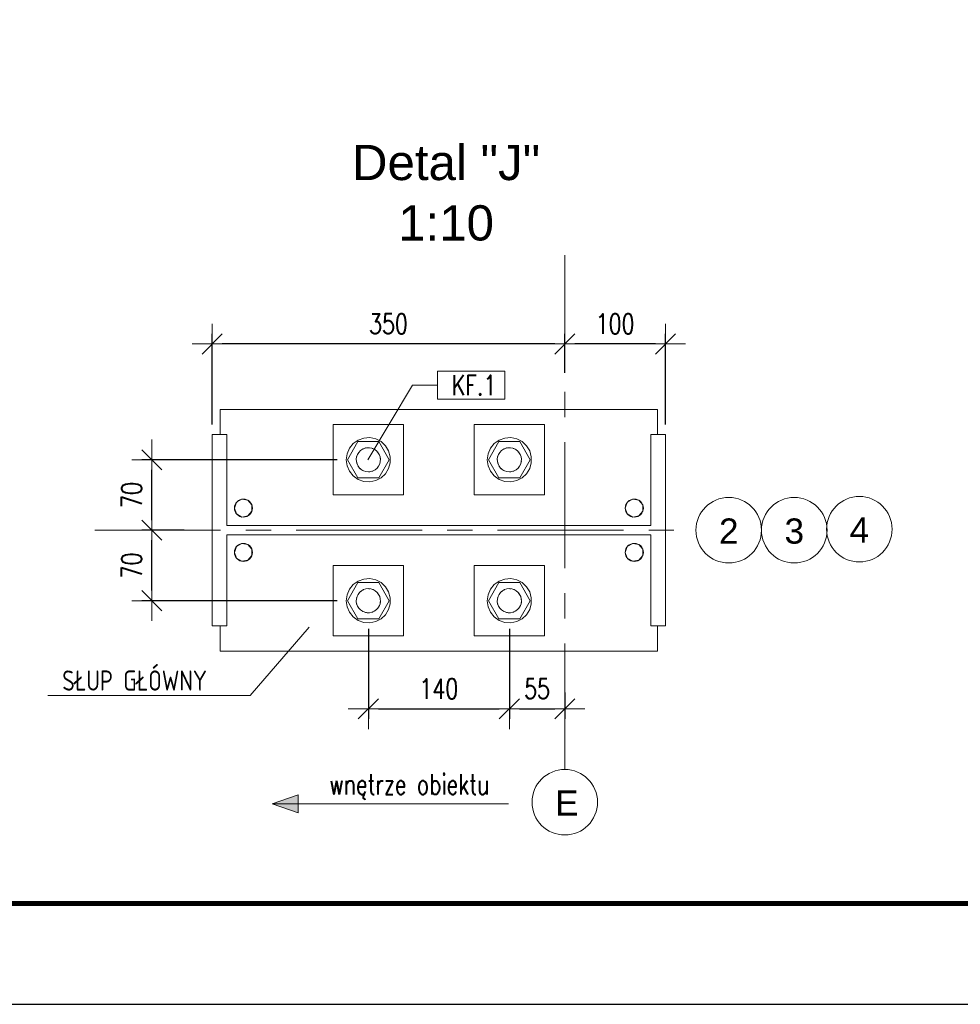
# Model space of a CAD drawing. Header units: millimetres. Extents: x 6807 to 7919, y 15387 to 15883.
# Tile 59 of 120: x 7505 to 7598, y 15387 to 15485. Entities that reach past the tile are written whole.
import ezdxf
from ezdxf.enums import TextEntityAlignment as Align

# ---------------------------------------------------------------- set-up
doc = ezdxf.new("R2010")
doc.units = ezdxf.units.MM
doc.header["$LTSCALE"] = 10
doc.linetypes.add('MITTE', pattern=[2, 1.25, -0.25, 0.25, -0.25])
doc.layers.get('Defpoints').update_dxf_attribs({"color": 1})
doc.layers.add('_FORMATKA', color=8, linetype='Continuous', plot=False)
for name, color, linetype, lineweight in [('_RAMKA', 7, 'Continuous', 35), ('PS_DIM', 4, 'Continuous', 13), ('PS_Object', 30, 'Continuous', 13), ('PS_Pos', 1, 'Continuous', 15), ('PS_SOLID', 7, 'Continuous', 30), ('PS_TEXT', 3, 'Continuous', 18)]:
    doc.layers.add(name, color=color, linetype=linetype, lineweight=lineweight)
doc.styles.add('ARIAL', font='arial.ttf')
doc.styles.add('simplex', font='simplex.shx', dxfattribs={"width": 0.75})
doc.dimstyles.new('1_10_SC', dxfattribs={"dimtxt": 2, "dimasz": 1, "dimexe": 1, "dimexo": 1, "dimgap": 1, "dimtad": 1, "dimdec": 0, "dimlfac": 10, "dimtxsty": 'simplex', "dimblk": 'dimznak', "dimcen": 2, "dimclrd": 256, "dimclre": 256, "dimclrt": 3, "dimadec": 1, "dimazin": 0, "dimtfac": 1, "dimtdec": 0, "dimtix": 1, "dimtmove": 2, "dimatfit": 3, "dimldrblk": 'dim-grot', "dimfxl": 1, "dimarcsym": 0})

# ---------------------------------------------------------------- blocks, each defined once
blk = doc.blocks.new('*U18')
at = {"layer": '_FORMATKA', "lineweight": -3}
blk.add_lwpolyline([(-1100, 0), (0, 0), (0, 420), (-1100, 420)], close=True, dxfattribs=at)
at = {"layer": '_RAMKA', "lineweight": -3, "const_width": 0.5}
blk.add_lwpolyline([(-1070, 10), (-10, 10), (-10, 410), (-1070, 410)], close=True, dxfattribs=at)
blk = doc.blocks.new('dim-grot')
blk.add_hatch(color=256).paths.add_polyline_path([(0, 0), (-2, 0.5), (-2, -0.5)])
blk.add_lwpolyline([(0, 0), (-2, 0.5), (-2, -0.5), (0, 0)])
blk = doc.blocks.new('dimznak')
at = {"color": 0}
for points in [[(0, 2), (0, -2)], [(-2, 0), (2, 0)]]:
    blk.add_lwpolyline(points, dxfattribs=at)
at = {"color": 2}
blk.add_lwpolyline([(1, 1), (-1, -1)], dxfattribs=at)
blk = doc.blocks.new('*D205')
at = {"layer": 'Defpoints', "color": 0, "transparency": 16777216}
for p in [(7558.887, 15452.763), (7558.887, 15448.888, -0.084), (7568.887, 15443.764, -0.084)]:
    blk.add_point(p, dxfattribs=at)
at = {"layer": 'PS_DIM', "lineweight": -2, "transparency": 16777216}
for p, q in [((7558.887, 15449.888), (7558.887, 15453.763)), ((7568.887, 15444.764), (7568.887, 15453.763)), ((7567.887, 15452.763), (7559.887, 15452.763))]:
    blk.add_line(p, q, dxfattribs=at)
at = {"layer": 'PS_DIM', "lineweight": -2, "transparency": 16777216, "rotation": 180}
blk.add_blockref('dimznak', (7558.887, 15452.763), dxfattribs=at)
at = {"layer": 'PS_DIM', "lineweight": -2, "transparency": 16777216}
blk.add_blockref('dimznak', (7568.887, 15452.763), dxfattribs=at)
at = {"layer": 'PS_DIM', "color": 3, "transparency": 16777216, "insert": (7563.887, 15454.763), "char_height": 2, "attachment_point": 5, "style": 'simplex'}
blk.add_mtext('100', dxfattribs=at)
blk = doc.blocks.new('*D206')
at = {"layer": 'Defpoints', "color": 0, "transparency": 16777216}
for p in [(7523.887, 15452.763), (7558.887, 15448.888, -0.084), (7523.887, 15443.764, -0.084)]:
    blk.add_point(p, dxfattribs=at)
at = {"layer": 'PS_DIM', "lineweight": -2, "transparency": 16777216}
for p, q in [((7523.887, 15444.764), (7523.887, 15453.763)), ((7558.887, 15449.888), (7558.887, 15453.763)), ((7557.887, 15452.763), (7524.887, 15452.763))]:
    blk.add_line(p, q, dxfattribs=at)
at = {"layer": 'PS_DIM', "lineweight": -2, "transparency": 16777216, "rotation": 180}
blk.add_blockref('dimznak', (7523.887, 15452.763), dxfattribs=at)
at = {"layer": 'PS_DIM', "lineweight": -2, "transparency": 16777216}
blk.add_blockref('dimznak', (7558.887, 15452.763), dxfattribs=at)
at = {"layer": 'PS_DIM', "color": 3, "transparency": 16777216, "insert": (7541.387, 15454.763), "char_height": 2, "attachment_point": 5, "style": 'simplex'}
blk.add_mtext('350', dxfattribs=at)
blk = doc.blocks.new('Przekrój')
at = {"layer": 'PS_DIM', "style": 'ARIAL', "flags": 4}
for tag, p in [('PRZEKRÓJ', (7.886, 7.75)), ('SKALA', (7.886, 1.75))]:
    blk.add_attdef(tag, text='', height=3.5, dxfattribs=at).set_placement(p, align=Align.MIDDLE_CENTER)
blk = doc.blocks.new('*X329')
at = {"color": 1}
for p in [(7533.505, 15424.645, -0.807), (7507.573, 15417.861, -0.807)]:
    blk.add_line(p, (7527.644, 15417.861, -0.807), dxfattribs=at)
at = {"color": 3, "style": 'simplex', "width": 0.75}
blk.add_text('SŁUP GŁÓWNY ', height=2, dxfattribs=at).set_placement((7509.002, 15418.337, -0.807))
blk = doc.blocks.new('*X330')
at = {"color": 1}
for p, q in [((7552.921, 15450.066), (7546.264, 15450.066)), ((7546.264, 15450.066), (7546.264, 15447.266)), ((7552.921, 15447.266), (7552.921, 15450.066)), ((7539.323, 15441.247), (7543.764, 15448.666)), ((7543.764, 15448.666), (7546.264, 15448.666)), ((7546.264, 15447.266), (7552.921, 15447.266))]:
    blk.add_line(p, q, dxfattribs=at)
at = {"color": 30, "style": 'simplex', "width": 0.75}
blk.add_text('KF.1', height=2, dxfattribs=at).set_placement((7547.664, 15447.666))

msp = doc.modelspace()

# ---------------------------------------------------------------- hatches: boundary and pattern name
at = {"layer": 'PS_DIM'}
h = msp.add_hatch(color=2, dxfattribs=at)
h.dxf.hatch_style = 1
h.paths.add_polyline_path([(7532.414, 15407.109), (7532.414, 15408.001), (7529.853, 15407.109)])
h = msp.add_hatch(color=2, dxfattribs=at)
h.dxf.hatch_style = 1
h.paths.add_polyline_path([(7532.414, 15407.109), (7532.414, 15406.216), (7529.853, 15407.109)])

# ---------------------------------------------------------------- linework, layer by layer
at = {"layer": 'PS_DIM', "color": 2}
for p, q in [((7529.853, 15407.109), (7532.414, 15408.001)), ((7532.414, 15408.001), (7532.414, 15407.109)), ((7529.853, 15407.109), (7532.414, 15406.216)), ((7553.312, 15407.109), (7529.853, 15407.109)), ((7532.414, 15406.216), (7532.414, 15407.109))]:
    msp.add_line(p, q, dxfattribs=at)
at = {"layer": 'PS_Object', "color": 5, "linetype": 'MITTE'}
for p, q in [((7558.887, 15410.506, -0.084), (7558.887, 15461.585, -0.084)), ((7512.225, 15434.264, -0.084), (7571.913, 15434.264, -0.084))]:
    msp.add_line(p, q, dxfattribs=at)
at = {"layer": 'PS_Object', "color": 2}
for centre in [(7575.165, 15434.264, -0.084), (7581.669, 15434.264, -0.084), (7588.132, 15434.367, -0.084), (7558.887, 15407.254, -0.084)]:
    msp.add_circle(centre, 3.252, dxfattribs=at)
at = {"layer": 'PS_SOLID', "color": 3, "linetype": 'Continuous', "lineweight": 13}
for p, q in [((7524.687, 15446.264, -0.084), (7568.087, 15446.264, -0.084)), ((7524.687, 15443.764, -0.084), (7524.687, 15446.264, -0.084)), ((7568.087, 15446.264, -0.084), (7568.087, 15443.764, -0.084)), ((7535.887, 15444.764, -0.084), (7542.887, 15444.764, -0.084)), ((7535.887, 15437.764, -0.084), (7535.887, 15444.764, -0.084)), ((7542.887, 15444.764, -0.084), (7542.887, 15437.764, -0.084)), ((7549.887, 15444.764, -0.084), (7556.887, 15444.764, -0.084)), ((7549.887, 15437.764, -0.084), (7549.887, 15444.764, -0.084)), ((7556.887, 15444.764, -0.084), (7556.887, 15437.764, -0.084)), ((7523.887, 15443.764, -0.084), (7523.887, 15424.764, -0.084)), ((7523.887, 15443.764, -0.084), (7525.347, 15443.764, -0.084)), ((7525.347, 15443.764, -0.084), (7525.347, 15434.734, -0.084)), ((7538.375, 15443.217, -0.084), (7538.94, 15443.418, -0.084)), ((7538.94, 15443.418, -0.084), (7539.538, 15443.458, -0.084)), ((7539.538, 15443.458, -0.084), (7540.124, 15443.337, -0.084)), ((7540.124, 15443.337, -0.084), (7540.656, 15443.061, -0.084)), ((7552.375, 15443.217, -0.084), (7552.94, 15443.418, -0.084)), ((7552.94, 15443.418, -0.084), (7553.538, 15443.458, -0.084)), ((7553.538, 15443.458, -0.084), (7554.124, 15443.337, -0.084)), ((7554.124, 15443.337, -0.084), (7554.656, 15443.061, -0.084)), ((7567.427, 15443.764, -0.084), (7568.887, 15443.764, -0.084)), ((7567.427, 15434.734, -0.084), (7567.427, 15443.764, -0.084)), ((7568.887, 15424.764, -0.084), (7568.887, 15443.764, -0.084)), ((7537.269, 15441.857, -0.084), (7537.508, 15442.407, -0.084)), ((7537.309, 15441.264, -0.084), (7538.348, 15443.064, -0.084)), ((7537.508, 15442.407, -0.084), (7537.886, 15442.871, -0.084)), ((7537.886, 15442.871, -0.084), (7538.375, 15443.217, -0.084)), ((7538.348, 15443.064, -0.084), (7540.427, 15443.064, -0.084)), ((7538.805, 15442.313, -0.084), (7539.028, 15442.409, -0.084)), ((7539.028, 15442.409, -0.084), (7539.266, 15442.457, -0.084)), ((7539.143, 15442.438, -0.084), (7539.101, 15442.424, -0.084)), ((7539.189, 15442.442, -0.084), (7539.143, 15442.438, -0.084)), ((7539.266, 15442.457, -0.084), (7539.509, 15442.457, -0.084)), ((7539.469, 15442.461, -0.084), (7539.42, 15442.457, -0.084)), ((7539.486, 15442.457, -0.084), (7539.469, 15442.461, -0.084)), ((7539.509, 15442.457, -0.084), (7539.747, 15442.409, -0.084)), ((7539.747, 15442.409, -0.084), (7539.97, 15442.313, -0.084)), ((7539.789, 15442.394, -0.084), (7539.771, 15442.398, -0.084)), ((7539.835, 15442.371, -0.084), (7539.789, 15442.394, -0.084)), ((7540.427, 15443.064, -0.084), (7541.466, 15441.264, -0.084)), ((7540.656, 15443.061, -0.084), (7541.094, 15442.652, -0.084)), ((7541.094, 15442.652, -0.084), (7541.405, 15442.14, -0.084)), ((7551.269, 15441.857, -0.084), (7551.508, 15442.407, -0.084)), ((7551.309, 15441.264, -0.084), (7552.348, 15443.064, -0.084)), ((7551.508, 15442.407, -0.084), (7551.886, 15442.871, -0.084)), ((7551.886, 15442.871, -0.084), (7552.375, 15443.217, -0.084)), ((7552.348, 15443.064, -0.084), (7554.427, 15443.064, -0.084)), ((7552.805, 15442.313, -0.084), (7553.028, 15442.409, -0.084)), ((7553.028, 15442.409, -0.084), (7553.266, 15442.457, -0.084)), ((7553.143, 15442.438, -0.084), (7553.101, 15442.424, -0.084)), ((7553.189, 15442.442, -0.084), (7553.143, 15442.438, -0.084)), ((7553.266, 15442.457, -0.084), (7553.509, 15442.457, -0.084)), ((7553.469, 15442.461, -0.084), (7553.42, 15442.457, -0.084)), ((7553.486, 15442.457, -0.084), (7553.469, 15442.461, -0.084)), ((7553.509, 15442.457, -0.084), (7553.747, 15442.409, -0.084)), ((7553.747, 15442.409, -0.084), (7553.97, 15442.313, -0.084)), ((7553.789, 15442.394, -0.084), (7553.771, 15442.398, -0.084)), ((7553.835, 15442.371, -0.084), (7553.789, 15442.394, -0.084)), ((7554.427, 15443.064, -0.084), (7555.466, 15441.264, -0.084)), ((7554.656, 15443.061, -0.084), (7555.094, 15442.652, -0.084)), ((7555.094, 15442.652, -0.084), (7555.405, 15442.14, -0.084)), ((7537.187, 15441.264, -0.084), (7537.269, 15441.857, -0.084)), ((7538.189, 15441.324, -0.084), (7538.226, 15441.564, -0.084)), ((7538.226, 15441.564, -0.084), (7538.31, 15441.792, -0.084)), ((7538.232, 15441.587, -0.084), (7538.231, 15441.577, -0.084)), ((7538.248, 15441.624, -0.084), (7538.232, 15441.587, -0.084)), ((7538.31, 15441.792, -0.084), (7538.439, 15441.998, -0.084)), ((7538.362, 15441.887, -0.084), (7538.346, 15441.849, -0.084)), ((7538.393, 15441.925, -0.084), (7538.362, 15441.887, -0.084)), ((7538.439, 15441.998, -0.084), (7538.606, 15442.174, -0.084)), ((7538.568, 15442.141, -0.084), (7538.535, 15442.1, -0.084)), ((7538.585, 15442.153, -0.084), (7538.568, 15442.141, -0.084)), ((7538.606, 15442.174, -0.084), (7538.805, 15442.313, -0.084)), ((7538.835, 15442.329, -0.084), (7538.824, 15442.321, -0.084)), ((7538.879, 15442.345, -0.084), (7538.835, 15442.329, -0.084)), ((7539.97, 15442.313, -0.084), (7540.169, 15442.174, -0.084)), ((7540.079, 15442.244, -0.084), (7540.037, 15442.266, -0.084)), ((7540.111, 15442.215, -0.084), (7540.079, 15442.244, -0.084)), ((7540.169, 15442.174, -0.084), (7540.336, 15441.998, -0.084)), ((7540.318, 15442.021, -0.084), (7540.286, 15442.051, -0.084)), ((7540.325, 15442.01, -0.084), (7540.318, 15442.021, -0.084)), ((7540.336, 15441.998, -0.084), (7540.465, 15441.792, -0.084)), ((7540.465, 15441.792, -0.084), (7540.549, 15441.564, -0.084)), ((7540.488, 15441.742, -0.084), (7540.476, 15441.761, -0.084)), ((7540.502, 15441.69, -0.084), (7540.488, 15441.742, -0.084)), ((7540.549, 15441.564, -0.084), (7540.586, 15441.324, -0.084)), ((7540.576, 15441.427, -0.084), (7540.563, 15441.475, -0.084)), ((7540.576, 15441.387, -0.084), (7540.576, 15441.427, -0.084)), ((7541.405, 15442.14, -0.084), (7541.567, 15441.563, -0.084)), ((7541.567, 15441.563, -0.084), (7541.567, 15441.264, -0.084)), ((7551.187, 15441.264, -0.084), (7551.269, 15441.857, -0.084)), ((7552.189, 15441.324, -0.084), (7552.226, 15441.564, -0.084)), ((7552.226, 15441.564, -0.084), (7552.31, 15441.792, -0.084)), ((7552.232, 15441.587, -0.084), (7552.231, 15441.577, -0.084)), ((7552.248, 15441.624, -0.084), (7552.232, 15441.587, -0.084)), ((7552.31, 15441.792, -0.084), (7552.439, 15441.998, -0.084)), ((7552.362, 15441.887, -0.084), (7552.346, 15441.849, -0.084)), ((7552.393, 15441.925, -0.084), (7552.362, 15441.887, -0.084)), ((7552.439, 15441.998, -0.084), (7552.606, 15442.174, -0.084)), ((7552.568, 15442.141, -0.084), (7552.535, 15442.1, -0.084)), ((7552.585, 15442.153, -0.084), (7552.568, 15442.141, -0.084)), ((7552.606, 15442.174, -0.084), (7552.805, 15442.313, -0.084)), ((7552.835, 15442.329, -0.084), (7552.824, 15442.321, -0.084)), ((7552.879, 15442.345, -0.084), (7552.835, 15442.329, -0.084)), ((7553.97, 15442.313, -0.084), (7554.169, 15442.174, -0.084)), ((7554.079, 15442.244, -0.084), (7554.037, 15442.266, -0.084)), ((7554.111, 15442.215, -0.084), (7554.079, 15442.244, -0.084)), ((7554.169, 15442.174, -0.084), (7554.336, 15441.998, -0.084)), ((7554.318, 15442.021, -0.084), (7554.286, 15442.051, -0.084)), ((7554.325, 15442.01, -0.084), (7554.318, 15442.021, -0.084)), ((7554.336, 15441.998, -0.084), (7554.465, 15441.792, -0.084)), ((7554.465, 15441.792, -0.084), (7554.549, 15441.564, -0.084)), ((7554.488, 15441.742, -0.084), (7554.476, 15441.761, -0.084)), ((7554.502, 15441.69, -0.084), (7554.488, 15441.742, -0.084)), ((7554.549, 15441.564, -0.084), (7554.586, 15441.324, -0.084)), ((7554.576, 15441.427, -0.084), (7554.563, 15441.475, -0.084)), ((7554.576, 15441.387, -0.084), (7554.576, 15441.427, -0.084)), ((7555.405, 15442.14, -0.084), (7555.567, 15441.563, -0.084)), ((7555.567, 15441.563, -0.084), (7555.567, 15441.264, -0.084)), ((7537.269, 15440.67, -0.084), (7537.187, 15441.264, -0.084)), ((7537.508, 15440.12, -0.084), (7537.269, 15440.67, -0.084)), ((7538.348, 15439.464, -0.084), (7537.309, 15441.264, -0.084)), ((7538.191, 15441.288, -0.084), (7538.187, 15441.264, -0.084)), ((7538.187, 15441.264, -0.084), (7538.195, 15441.21, -0.084)), ((7538.201, 15441.082, -0.084), (7538.189, 15441.324, -0.084)), ((7538.262, 15440.847, -0.084), (7538.201, 15441.082, -0.084)), ((7538.225, 15440.99, -0.084), (7538.232, 15440.94, -0.084)), ((7538.232, 15440.94, -0.084), (7538.247, 15440.905, -0.084)), ((7538.369, 15440.629, -0.084), (7538.262, 15440.847, -0.084)), ((7538.351, 15440.665, -0.084), (7538.362, 15440.64, -0.084)), ((7538.362, 15440.64, -0.084), (7538.366, 15440.636, -0.084)), ((7538.518, 15440.437, -0.084), (7538.369, 15440.629, -0.084)), ((7538.702, 15440.279, -0.084), (7538.518, 15440.437, -0.084)), ((7538.55, 15440.409, -0.084), (7538.568, 15440.387, -0.084)), ((7540.257, 15440.437, -0.084), (7540.073, 15440.279, -0.084)), ((7540.406, 15440.629, -0.084), (7540.257, 15440.437, -0.084)), ((7540.292, 15440.482, -0.084), (7540.318, 15440.506, -0.084)), ((7540.318, 15440.506, -0.084), (7540.345, 15440.55, -0.084)), ((7540.513, 15440.847, -0.084), (7540.406, 15440.629, -0.084)), ((7541.466, 15441.264, -0.084), (7540.427, 15439.464, -0.084)), ((7540.46, 15440.739, -0.084), (7540.488, 15440.785, -0.084)), ((7540.488, 15440.785, -0.084), (7540.495, 15440.811, -0.084)), ((7540.574, 15441.082, -0.084), (7540.513, 15440.847, -0.084)), ((7540.586, 15441.324, -0.084), (7540.574, 15441.082, -0.084)), ((7540.574, 15441.093, -0.084), (7540.576, 15441.1, -0.084)), ((7540.576, 15441.1, -0.084), (7540.576, 15441.134, -0.084)), ((7541.567, 15440.964, -0.084), (7541.405, 15440.387, -0.084)), ((7541.567, 15441.264, -0.084), (7541.567, 15440.964, -0.084)), ((7551.269, 15440.67, -0.084), (7551.187, 15441.264, -0.084)), ((7551.508, 15440.12, -0.084), (7551.269, 15440.67, -0.084)), ((7552.348, 15439.464, -0.084), (7551.309, 15441.264, -0.084)), ((7552.191, 15441.288, -0.084), (7552.187, 15441.264, -0.084)), ((7552.187, 15441.264, -0.084), (7552.195, 15441.21, -0.084)), ((7552.201, 15441.082, -0.084), (7552.189, 15441.324, -0.084)), ((7552.262, 15440.847, -0.084), (7552.201, 15441.082, -0.084)), ((7552.225, 15440.99, -0.084), (7552.232, 15440.94, -0.084)), ((7552.232, 15440.94, -0.084), (7552.247, 15440.905, -0.084)), ((7552.369, 15440.629, -0.084), (7552.262, 15440.847, -0.084)), ((7552.351, 15440.665, -0.084), (7552.362, 15440.64, -0.084)), ((7552.362, 15440.64, -0.084), (7552.366, 15440.636, -0.084)), ((7552.518, 15440.437, -0.084), (7552.369, 15440.629, -0.084)), ((7552.702, 15440.279, -0.084), (7552.518, 15440.437, -0.084)), ((7552.55, 15440.409, -0.084), (7552.568, 15440.387, -0.084)), ((7554.257, 15440.437, -0.084), (7554.073, 15440.279, -0.084)), ((7554.406, 15440.629, -0.084), (7554.257, 15440.437, -0.084)), ((7554.292, 15440.482, -0.084), (7554.318, 15440.506, -0.084)), ((7554.318, 15440.506, -0.084), (7554.345, 15440.551, -0.084)), ((7554.513, 15440.847, -0.084), (7554.406, 15440.629, -0.084)), ((7555.466, 15441.264, -0.084), (7554.427, 15439.464, -0.084)), ((7554.46, 15440.739, -0.084), (7554.488, 15440.785, -0.084)), ((7554.488, 15440.785, -0.084), (7554.495, 15440.811, -0.084)), ((7554.574, 15441.082, -0.084), (7554.513, 15440.847, -0.084)), ((7554.586, 15441.324, -0.084), (7554.574, 15441.082, -0.084)), ((7554.574, 15441.093, -0.084), (7554.576, 15441.1, -0.084)), ((7554.576, 15441.1, -0.084), (7554.576, 15441.134, -0.084)), ((7555.567, 15440.964, -0.084), (7555.405, 15440.387, -0.084)), ((7555.567, 15441.264, -0.084), (7555.567, 15440.964, -0.084)), ((7537.886, 15439.656, -0.084), (7537.508, 15440.12, -0.084)), ((7538.375, 15439.31, -0.084), (7537.886, 15439.656, -0.084)), ((7539.469, 15439.464, -0.084), (7538.348, 15439.464, -0.084)), ((7538.568, 15440.387, -0.084), (7538.612, 15440.355, -0.084)), ((7538.914, 15440.161, -0.084), (7538.702, 15440.279, -0.084)), ((7538.792, 15440.228, -0.084), (7538.835, 15440.198, -0.084)), ((7538.835, 15440.198, -0.084), (7538.868, 15440.187, -0.084)), ((7539.146, 15440.088, -0.084), (7538.914, 15440.161, -0.084)), ((7539.137, 15440.091, -0.084), (7539.143, 15440.089, -0.084)), ((7539.143, 15440.089, -0.084), (7539.144, 15440.089, -0.084)), ((7539.387, 15440.064, -0.084), (7539.146, 15440.088, -0.084)), ((7539.629, 15440.088, -0.084), (7539.387, 15440.064, -0.084)), ((7539.437, 15440.069, -0.084), (7539.469, 15440.066, -0.084)), ((7539.469, 15440.066, -0.084), (7539.521, 15440.077, -0.084)), ((7540.427, 15439.464, -0.084), (7539.469, 15439.464, -0.084)), ((7539.861, 15440.161, -0.084), (7539.629, 15440.088, -0.084)), ((7539.737, 15440.122, -0.084), (7539.789, 15440.133, -0.084)), ((7539.789, 15440.133, -0.084), (7539.817, 15440.147, -0.084)), ((7540.073, 15440.279, -0.084), (7539.861, 15440.161, -0.084)), ((7540.076, 15440.282, -0.084), (7540.079, 15440.283, -0.084)), ((7540.079, 15440.283, -0.084), (7540.093, 15440.296, -0.084)), ((7540.656, 15439.466, -0.084), (7540.124, 15439.191, -0.084)), ((7541.094, 15439.875, -0.084), (7540.656, 15439.466, -0.084)), ((7541.405, 15440.387, -0.084), (7541.094, 15439.875, -0.084)), ((7551.886, 15439.656, -0.084), (7551.508, 15440.12, -0.084)), ((7552.375, 15439.31, -0.084), (7551.886, 15439.656, -0.084)), ((7553.469, 15439.464, -0.084), (7552.348, 15439.464, -0.084)), ((7552.568, 15440.387, -0.084), (7552.612, 15440.355, -0.084)), ((7552.914, 15440.161, -0.084), (7552.702, 15440.279, -0.084)), ((7552.792, 15440.228, -0.084), (7552.835, 15440.198, -0.084)), ((7552.835, 15440.198, -0.084), (7552.868, 15440.187, -0.084)), ((7553.146, 15440.088, -0.084), (7552.914, 15440.161, -0.084)), ((7553.137, 15440.091, -0.084), (7553.143, 15440.089, -0.084)), ((7553.143, 15440.089, -0.084), (7553.144, 15440.089, -0.084)), ((7553.387, 15440.064, -0.084), (7553.146, 15440.088, -0.084)), ((7553.629, 15440.088, -0.084), (7553.387, 15440.064, -0.084)), ((7553.437, 15440.069, -0.084), (7553.469, 15440.066, -0.084)), ((7553.469, 15440.066, -0.084), (7553.521, 15440.077, -0.084)), ((7554.427, 15439.464, -0.084), (7553.469, 15439.464, -0.084)), ((7553.861, 15440.161, -0.084), (7553.629, 15440.088, -0.084)), ((7553.737, 15440.122, -0.084), (7553.789, 15440.133, -0.084)), ((7553.789, 15440.133, -0.084), (7553.817, 15440.147, -0.084)), ((7554.073, 15440.279, -0.084), (7553.861, 15440.161, -0.084)), ((7554.076, 15440.282, -0.084), (7554.079, 15440.283, -0.084)), ((7554.079, 15440.283, -0.084), (7554.093, 15440.296, -0.084)), ((7554.656, 15439.466, -0.084), (7554.124, 15439.191, -0.084)), ((7555.094, 15439.875, -0.084), (7554.656, 15439.466, -0.084)), ((7555.405, 15440.387, -0.084), (7555.094, 15439.875, -0.084)), ((7538.94, 15439.11, -0.084), (7538.375, 15439.31, -0.084)), ((7539.538, 15439.069, -0.084), (7538.94, 15439.11, -0.084)), ((7540.124, 15439.191, -0.084), (7539.538, 15439.069, -0.084)), ((7552.94, 15439.11, -0.084), (7552.375, 15439.31, -0.084)), ((7553.538, 15439.069, -0.084), (7552.94, 15439.11, -0.084)), ((7554.124, 15439.191, -0.084), (7553.538, 15439.069, -0.084)), ((7539.613, 15437.764, -0.084), (7535.887, 15437.764, -0.084)), ((7542.887, 15437.764, -0.084), (7539.613, 15437.764, -0.084)), ((7553.613, 15437.764, -0.084), (7549.887, 15437.764, -0.084)), ((7556.887, 15437.764, -0.084), (7553.613, 15437.764, -0.084)), ((7526.298, 15437.042, -0.084), (7526.087, 15436.464, -0.084)), ((7526.831, 15437.35, -0.084), (7526.298, 15437.042, -0.084)), ((7527.437, 15437.243, -0.084), (7526.831, 15437.35, -0.084)), ((7527.833, 15436.771, -0.084), (7527.437, 15437.243, -0.084)), ((7527.833, 15436.156, -0.084), (7527.833, 15436.771, -0.084)), ((7565.098, 15437.042, -0.084), (7564.887, 15436.464, -0.084)), ((7565.631, 15437.35, -0.084), (7565.098, 15437.042, -0.084)), ((7566.237, 15437.243, -0.084), (7565.631, 15437.35, -0.084)), ((7566.633, 15436.771, -0.084), (7566.237, 15437.243, -0.084)), ((7566.633, 15436.156, -0.084), (7566.633, 15436.771, -0.084)), ((7526.087, 15436.464, -0.084), (7526.298, 15435.885, -0.084)), ((7526.298, 15435.885, -0.084), (7526.831, 15435.577, -0.084)), ((7526.831, 15435.577, -0.084), (7527.437, 15435.684, -0.084)), ((7527.437, 15435.684, -0.084), (7527.833, 15436.156, -0.084)), ((7564.887, 15436.464, -0.084), (7565.098, 15435.885, -0.084)), ((7565.098, 15435.885, -0.084), (7565.631, 15435.577, -0.084)), ((7565.631, 15435.577, -0.084), (7566.237, 15435.684, -0.084)), ((7566.237, 15435.684, -0.084), (7566.633, 15436.156, -0.084)), ((7525.347, 15434.734, -0.084), (7567.427, 15434.734, -0.084)), ((7525.347, 15424.764, -0.084), (7525.347, 15433.794, -0.084)), ((7525.347, 15433.794, -0.084), (7567.427, 15433.794, -0.084)), ((7567.427, 15433.794, -0.084), (7567.427, 15424.764, -0.084)), ((7526.087, 15432.064, -0.084), (7526.298, 15432.642, -0.084)), ((7526.298, 15432.642, -0.084), (7526.831, 15432.95, -0.084)), ((7526.831, 15432.95, -0.084), (7527.437, 15432.843, -0.084)), ((7527.437, 15432.843, -0.084), (7527.833, 15432.371, -0.084)), ((7564.887, 15432.064, -0.084), (7565.098, 15432.642, -0.084)), ((7565.098, 15432.642, -0.084), (7565.631, 15432.95, -0.084)), ((7565.631, 15432.95, -0.084), (7566.237, 15432.843, -0.084)), ((7566.237, 15432.843, -0.084), (7566.633, 15432.371, -0.084)), ((7526.298, 15431.485, -0.084), (7526.087, 15432.064, -0.084)), ((7527.833, 15431.756, -0.084), (7527.437, 15431.284, -0.084)), ((7527.833, 15432.371, -0.084), (7527.833, 15431.756, -0.084)), ((7565.098, 15431.485, -0.084), (7564.887, 15432.064, -0.084)), ((7566.633, 15431.756, -0.084), (7566.237, 15431.284, -0.084)), ((7566.633, 15432.371, -0.084), (7566.633, 15431.756, -0.084)), ((7526.831, 15431.177, -0.084), (7526.298, 15431.485, -0.084)), ((7527.437, 15431.284, -0.084), (7526.831, 15431.177, -0.084)), ((7535.887, 15430.764, -0.084), (7535.887, 15423.764, -0.084)), ((7539.613, 15430.764, -0.084), (7535.887, 15430.764, -0.084)), ((7542.887, 15430.764, -0.084), (7539.613, 15430.764, -0.084)), ((7542.887, 15423.764, -0.084), (7542.887, 15430.764, -0.084)), ((7553.613, 15430.764, -0.084), (7549.887, 15430.764, -0.084)), ((7549.887, 15430.764, -0.084), (7549.887, 15423.764, -0.084)), ((7556.887, 15430.764, -0.084), (7553.613, 15430.764, -0.084)), ((7556.887, 15423.764, -0.084), (7556.887, 15430.764, -0.084)), ((7565.631, 15431.177, -0.084), (7565.098, 15431.485, -0.084)), ((7566.237, 15431.284, -0.084), (7565.631, 15431.177, -0.084)), ((7538.348, 15429.064, -0.084), (7537.309, 15427.264, -0.084)), ((7537.886, 15428.871, -0.084), (7537.508, 15428.407, -0.084)), ((7538.375, 15429.217, -0.084), (7537.886, 15428.871, -0.084)), ((7539.469, 15429.064, -0.084), (7538.348, 15429.064, -0.084)), ((7538.94, 15429.418, -0.084), (7538.375, 15429.217, -0.084)), ((7539.538, 15429.458, -0.084), (7538.94, 15429.418, -0.084)), ((7540.427, 15429.064, -0.084), (7539.469, 15429.064, -0.084)), ((7540.124, 15429.337, -0.084), (7539.538, 15429.458, -0.084)), ((7540.656, 15429.061, -0.084), (7540.124, 15429.337, -0.084)), ((7541.466, 15427.264, -0.084), (7540.427, 15429.064, -0.084)), ((7541.094, 15428.652, -0.084), (7540.656, 15429.061, -0.084)), ((7552.348, 15429.064, -0.084), (7551.309, 15427.264, -0.084)), ((7551.886, 15428.871, -0.084), (7551.508, 15428.407, -0.084)), ((7552.375, 15429.217, -0.084), (7551.886, 15428.871, -0.084)), ((7553.469, 15429.064, -0.084), (7552.348, 15429.064, -0.084)), ((7552.94, 15429.418, -0.084), (7552.375, 15429.217, -0.084)), ((7553.538, 15429.458, -0.084), (7552.94, 15429.418, -0.084)), ((7554.427, 15429.064, -0.084), (7553.469, 15429.064, -0.084)), ((7554.124, 15429.337, -0.084), (7553.538, 15429.458, -0.084)), ((7554.656, 15429.061, -0.084), (7554.124, 15429.337, -0.084)), ((7555.466, 15427.264, -0.084), (7554.427, 15429.064, -0.084)), ((7555.094, 15428.652, -0.084), (7554.656, 15429.061, -0.084)), ((7537.269, 15427.857, -0.084), (7537.187, 15427.264, -0.084)), ((7537.508, 15428.407, -0.084), (7537.269, 15427.857, -0.084)), ((7538.369, 15427.898, -0.084), (7538.262, 15427.68, -0.084)), ((7538.351, 15427.862, -0.084), (7538.362, 15427.887, -0.084)), ((7538.362, 15427.887, -0.084), (7538.366, 15427.891, -0.084)), ((7538.518, 15428.09, -0.084), (7538.369, 15427.898, -0.084)), ((7538.702, 15428.248, -0.084), (7538.518, 15428.09, -0.084)), ((7538.55, 15428.118, -0.084), (7538.568, 15428.141, -0.084)), ((7538.568, 15428.141, -0.084), (7538.612, 15428.172, -0.084)), ((7538.914, 15428.366, -0.084), (7538.702, 15428.248, -0.084)), ((7538.792, 15428.299, -0.084), (7538.835, 15428.329, -0.084)), ((7538.835, 15428.329, -0.084), (7538.868, 15428.341, -0.084)), ((7539.146, 15428.439, -0.084), (7538.914, 15428.366, -0.084)), ((7539.137, 15428.436, -0.084), (7539.143, 15428.438, -0.084)), ((7539.143, 15428.438, -0.084), (7539.144, 15428.439, -0.084)), ((7539.387, 15428.464, -0.084), (7539.146, 15428.439, -0.084)), ((7539.629, 15428.439, -0.084), (7539.387, 15428.464, -0.084)), ((7539.437, 15428.459, -0.084), (7539.469, 15428.461, -0.084)), ((7539.469, 15428.461, -0.084), (7539.521, 15428.45, -0.084)), ((7539.861, 15428.366, -0.084), (7539.629, 15428.439, -0.084)), ((7539.737, 15428.405, -0.084), (7539.789, 15428.394, -0.084)), ((7539.789, 15428.394, -0.084), (7539.817, 15428.38, -0.084)), ((7540.073, 15428.248, -0.084), (7539.861, 15428.366, -0.084)), ((7540.257, 15428.09, -0.084), (7540.073, 15428.248, -0.084)), ((7540.076, 15428.245, -0.084), (7540.079, 15428.244, -0.084)), ((7540.079, 15428.244, -0.084), (7540.093, 15428.231, -0.084)), ((7540.406, 15427.898, -0.084), (7540.257, 15428.09, -0.084)), ((7540.292, 15428.046, -0.084), (7540.318, 15428.021, -0.084)), ((7540.318, 15428.021, -0.084), (7540.345, 15427.977, -0.084)), ((7540.513, 15427.68, -0.084), (7540.406, 15427.898, -0.084)), ((7540.46, 15427.788, -0.084), (7540.488, 15427.742, -0.084)), ((7540.488, 15427.742, -0.084), (7540.495, 15427.716, -0.084)), ((7541.405, 15428.14, -0.084), (7541.094, 15428.652, -0.084)), ((7541.567, 15427.563, -0.084), (7541.405, 15428.14, -0.084)), ((7551.269, 15427.857, -0.084), (7551.187, 15427.264, -0.084)), ((7551.508, 15428.407, -0.084), (7551.269, 15427.857, -0.084)), ((7552.369, 15427.898, -0.084), (7552.262, 15427.68, -0.084)), ((7552.351, 15427.862, -0.084), (7552.362, 15427.887, -0.084)), ((7552.362, 15427.887, -0.084), (7552.366, 15427.891, -0.084)), ((7552.518, 15428.09, -0.084), (7552.369, 15427.898, -0.084)), ((7552.702, 15428.248, -0.084), (7552.518, 15428.09, -0.084)), ((7552.55, 15428.118, -0.084), (7552.568, 15428.141, -0.084)), ((7552.568, 15428.141, -0.084), (7552.612, 15428.172, -0.084)), ((7552.914, 15428.366, -0.084), (7552.702, 15428.248, -0.084)), ((7552.792, 15428.299, -0.084), (7552.835, 15428.329, -0.084)), ((7552.835, 15428.329, -0.084), (7552.868, 15428.341, -0.084)), ((7553.146, 15428.439, -0.084), (7552.914, 15428.366, -0.084)), ((7553.137, 15428.436, -0.084), (7553.143, 15428.438, -0.084)), ((7553.143, 15428.438, -0.084), (7553.144, 15428.439, -0.084)), ((7553.387, 15428.464, -0.084), (7553.146, 15428.439, -0.084)), ((7553.629, 15428.439, -0.084), (7553.387, 15428.464, -0.084)), ((7553.437, 15428.459, -0.084), (7553.469, 15428.461, -0.084)), ((7553.469, 15428.461, -0.084), (7553.521, 15428.45, -0.084)), ((7553.861, 15428.366, -0.084), (7553.629, 15428.439, -0.084)), ((7553.737, 15428.405, -0.084), (7553.789, 15428.394, -0.084)), ((7553.789, 15428.394, -0.084), (7553.817, 15428.38, -0.084)), ((7554.073, 15428.248, -0.084), (7553.861, 15428.366, -0.084)), ((7554.257, 15428.09, -0.084), (7554.073, 15428.248, -0.084)), ((7554.076, 15428.245, -0.084), (7554.079, 15428.244, -0.084)), ((7554.079, 15428.244, -0.084), (7554.093, 15428.231, -0.084)), ((7554.406, 15427.898, -0.084), (7554.257, 15428.09, -0.084)), ((7554.292, 15428.046, -0.084), (7554.318, 15428.021, -0.084)), ((7554.318, 15428.021, -0.084), (7554.345, 15427.977, -0.084)), ((7554.513, 15427.68, -0.084), (7554.406, 15427.898, -0.084)), ((7554.46, 15427.788, -0.084), (7554.488, 15427.742, -0.084)), ((7554.488, 15427.742, -0.084), (7554.495, 15427.716, -0.084)), ((7555.405, 15428.14, -0.084), (7555.094, 15428.652, -0.084)), ((7555.567, 15427.563, -0.084), (7555.405, 15428.14, -0.084)), ((7537.187, 15427.264, -0.084), (7537.269, 15426.67, -0.084)), ((7537.309, 15427.264, -0.084), (7538.348, 15425.464, -0.084)), ((7538.187, 15427.264, -0.084), (7538.195, 15427.317, -0.084)), ((7538.191, 15427.239, -0.084), (7538.187, 15427.264, -0.084)), ((7538.201, 15427.445, -0.084), (7538.189, 15427.203, -0.084)), ((7538.189, 15427.203, -0.084), (7538.226, 15426.963, -0.084)), ((7538.262, 15427.68, -0.084), (7538.201, 15427.445, -0.084)), ((7538.225, 15427.537, -0.084), (7538.232, 15427.587, -0.084)), ((7538.226, 15426.963, -0.084), (7538.31, 15426.735, -0.084)), ((7538.232, 15426.94, -0.084), (7538.231, 15426.95, -0.084)), ((7538.232, 15427.587, -0.084), (7538.247, 15427.622, -0.084)), ((7538.248, 15426.904, -0.084), (7538.232, 15426.94, -0.084)), ((7538.31, 15426.735, -0.084), (7538.439, 15426.529, -0.084)), ((7540.336, 15426.529, -0.084), (7540.465, 15426.735, -0.084)), ((7540.427, 15425.464, -0.084), (7541.466, 15427.264, -0.084)), ((7540.465, 15426.735, -0.084), (7540.549, 15426.963, -0.084)), ((7540.488, 15426.785, -0.084), (7540.476, 15426.766, -0.084)), ((7540.502, 15426.837, -0.084), (7540.488, 15426.785, -0.084)), ((7540.574, 15427.445, -0.084), (7540.513, 15427.68, -0.084)), ((7540.549, 15426.963, -0.084), (7540.586, 15427.203, -0.084)), ((7540.576, 15427.1, -0.084), (7540.563, 15427.052, -0.084)), ((7540.586, 15427.203, -0.084), (7540.574, 15427.445, -0.084)), ((7540.574, 15427.435, -0.084), (7540.576, 15427.427, -0.084)), ((7540.576, 15427.427, -0.084), (7540.576, 15427.393, -0.084)), ((7540.576, 15427.14, -0.084), (7540.576, 15427.1, -0.084)), ((7541.405, 15426.387, -0.084), (7541.567, 15426.964, -0.084)), ((7541.567, 15427.264, -0.084), (7541.567, 15427.563, -0.084)), ((7541.567, 15426.964, -0.084), (7541.567, 15427.264, -0.084)), ((7551.187, 15427.264, -0.084), (7551.269, 15426.67, -0.084)), ((7551.309, 15427.264, -0.084), (7552.348, 15425.464, -0.084)), ((7552.187, 15427.264, -0.084), (7552.195, 15427.317, -0.084)), ((7552.191, 15427.239, -0.084), (7552.187, 15427.264, -0.084)), ((7552.201, 15427.445, -0.084), (7552.189, 15427.203, -0.084)), ((7552.189, 15427.203, -0.084), (7552.226, 15426.963, -0.084)), ((7552.262, 15427.68, -0.084), (7552.201, 15427.445, -0.084)), ((7552.225, 15427.537, -0.084), (7552.232, 15427.587, -0.084)), ((7552.226, 15426.963, -0.084), (7552.31, 15426.735, -0.084)), ((7552.232, 15426.94, -0.084), (7552.231, 15426.95, -0.084)), ((7552.232, 15427.587, -0.084), (7552.247, 15427.622, -0.084)), ((7552.248, 15426.904, -0.084), (7552.232, 15426.94, -0.084)), ((7552.31, 15426.735, -0.084), (7552.439, 15426.529, -0.084)), ((7554.336, 15426.529, -0.084), (7554.465, 15426.735, -0.084)), ((7554.427, 15425.464, -0.084), (7555.466, 15427.264, -0.084)), ((7554.465, 15426.735, -0.084), (7554.549, 15426.963, -0.084)), ((7554.488, 15426.785, -0.084), (7554.476, 15426.766, -0.084)), ((7554.502, 15426.837, -0.084), (7554.488, 15426.785, -0.084)), ((7554.574, 15427.445, -0.084), (7554.513, 15427.68, -0.084)), ((7554.549, 15426.963, -0.084), (7554.586, 15427.203, -0.084)), ((7554.576, 15427.1, -0.084), (7554.563, 15427.052, -0.084)), ((7554.586, 15427.203, -0.084), (7554.574, 15427.445, -0.084)), ((7554.574, 15427.435, -0.084), (7554.576, 15427.427, -0.084)), ((7554.576, 15427.427, -0.084), (7554.576, 15427.393, -0.084)), ((7554.576, 15427.14, -0.084), (7554.576, 15427.1, -0.084)), ((7555.405, 15426.387, -0.084), (7555.567, 15426.964, -0.084)), ((7555.567, 15427.264, -0.084), (7555.567, 15427.563, -0.084)), ((7555.567, 15426.964, -0.084), (7555.567, 15427.264, -0.084)), ((7537.269, 15426.67, -0.084), (7537.508, 15426.12, -0.084)), ((7537.508, 15426.12, -0.084), (7537.886, 15425.656, -0.084)), ((7538.362, 15426.64, -0.084), (7538.346, 15426.678, -0.084)), ((7538.393, 15426.602, -0.084), (7538.362, 15426.64, -0.084)), ((7538.439, 15426.529, -0.084), (7538.606, 15426.353, -0.084)), ((7538.568, 15426.387, -0.084), (7538.535, 15426.427, -0.084)), ((7538.585, 15426.375, -0.084), (7538.568, 15426.387, -0.084)), ((7538.606, 15426.353, -0.084), (7538.805, 15426.214, -0.084)), ((7538.805, 15426.214, -0.084), (7539.028, 15426.119, -0.084)), ((7538.835, 15426.198, -0.084), (7538.824, 15426.206, -0.084)), ((7538.879, 15426.182, -0.084), (7538.835, 15426.198, -0.084)), ((7539.028, 15426.119, -0.084), (7539.266, 15426.07, -0.084)), ((7539.143, 15426.089, -0.084), (7539.101, 15426.104, -0.084)), ((7539.189, 15426.086, -0.084), (7539.143, 15426.089, -0.084)), ((7539.266, 15426.07, -0.084), (7539.509, 15426.07, -0.084)), ((7539.469, 15426.066, -0.084), (7539.42, 15426.07, -0.084)), ((7539.486, 15426.07, -0.084), (7539.469, 15426.066, -0.084)), ((7539.509, 15426.07, -0.084), (7539.747, 15426.119, -0.084)), ((7539.747, 15426.119, -0.084), (7539.97, 15426.214, -0.084)), ((7539.789, 15426.133, -0.084), (7539.771, 15426.129, -0.084)), ((7539.835, 15426.156, -0.084), (7539.789, 15426.133, -0.084)), ((7539.97, 15426.214, -0.084), (7540.169, 15426.353, -0.084)), ((7540.079, 15426.283, -0.084), (7540.037, 15426.261, -0.084)), ((7540.111, 15426.313, -0.084), (7540.079, 15426.283, -0.084)), ((7540.169, 15426.353, -0.084), (7540.336, 15426.529, -0.084)), ((7540.318, 15426.506, -0.084), (7540.286, 15426.477, -0.084)), ((7540.325, 15426.517, -0.084), (7540.318, 15426.506, -0.084)), ((7540.656, 15425.466, -0.084), (7541.094, 15425.875, -0.084)), ((7541.094, 15425.875, -0.084), (7541.405, 15426.387, -0.084)), ((7551.269, 15426.67, -0.084), (7551.508, 15426.12, -0.084)), ((7551.508, 15426.12, -0.084), (7551.886, 15425.656, -0.084)), ((7552.362, 15426.64, -0.084), (7552.346, 15426.678, -0.084)), ((7552.393, 15426.602, -0.084), (7552.362, 15426.64, -0.084)), ((7552.439, 15426.529, -0.084), (7552.606, 15426.353, -0.084)), ((7552.568, 15426.387, -0.084), (7552.535, 15426.427, -0.084)), ((7552.585, 15426.375, -0.084), (7552.568, 15426.387, -0.084)), ((7552.606, 15426.353, -0.084), (7552.805, 15426.214, -0.084)), ((7552.805, 15426.214, -0.084), (7553.028, 15426.119, -0.084)), ((7552.835, 15426.198, -0.084), (7552.824, 15426.206, -0.084)), ((7552.879, 15426.182, -0.084), (7552.835, 15426.198, -0.084)), ((7553.028, 15426.119, -0.084), (7553.266, 15426.07, -0.084)), ((7553.143, 15426.089, -0.084), (7553.101, 15426.104, -0.084)), ((7553.189, 15426.086, -0.084), (7553.143, 15426.089, -0.084)), ((7553.266, 15426.07, -0.084), (7553.509, 15426.07, -0.084)), ((7553.469, 15426.066, -0.084), (7553.42, 15426.07, -0.084)), ((7553.486, 15426.07, -0.084), (7553.469, 15426.066, -0.084)), ((7553.509, 15426.07, -0.084), (7553.747, 15426.119, -0.084)), ((7553.747, 15426.119, -0.084), (7553.97, 15426.214, -0.084)), ((7553.789, 15426.133, -0.084), (7553.771, 15426.129, -0.084)), ((7553.835, 15426.156, -0.084), (7553.789, 15426.133, -0.084)), ((7553.97, 15426.214, -0.084), (7554.169, 15426.353, -0.084)), ((7554.079, 15426.283, -0.084), (7554.037, 15426.261, -0.084)), ((7554.111, 15426.313, -0.084), (7554.079, 15426.283, -0.084)), ((7554.169, 15426.353, -0.084), (7554.336, 15426.529, -0.084)), ((7554.318, 15426.506, -0.084), (7554.286, 15426.477, -0.084)), ((7554.325, 15426.517, -0.084), (7554.318, 15426.506, -0.084)), ((7554.656, 15425.466, -0.084), (7555.094, 15425.875, -0.084)), ((7555.094, 15425.875, -0.084), (7555.405, 15426.387, -0.084)), ((7523.887, 15424.764, -0.084), (7525.347, 15424.764, -0.084)), ((7524.687, 15424.764, -0.084), (7524.687, 15422.264, -0.084)), ((7537.886, 15425.656, -0.084), (7538.375, 15425.31, -0.084)), ((7538.348, 15425.464, -0.084), (7540.427, 15425.464, -0.084)), ((7538.375, 15425.31, -0.084), (7538.94, 15425.11, -0.084)), ((7538.94, 15425.11, -0.084), (7539.538, 15425.069, -0.084)), ((7539.538, 15425.069, -0.084), (7540.124, 15425.191, -0.084)), ((7540.124, 15425.191, -0.084), (7540.656, 15425.466, -0.084)), ((7551.886, 15425.656, -0.084), (7552.375, 15425.31, -0.084)), ((7552.348, 15425.464, -0.084), (7554.427, 15425.464, -0.084)), ((7552.375, 15425.31, -0.084), (7552.94, 15425.11, -0.084)), ((7552.94, 15425.11, -0.084), (7553.538, 15425.069, -0.084)), ((7553.538, 15425.069, -0.084), (7554.124, 15425.191, -0.084)), ((7554.124, 15425.191, -0.084), (7554.656, 15425.466, -0.084)), ((7567.427, 15424.764, -0.084), (7568.887, 15424.764, -0.084)), ((7568.087, 15422.264, -0.084), (7568.087, 15424.764, -0.084)), ((7535.887, 15423.764, -0.084), (7542.887, 15423.764, -0.084)), ((7549.887, 15423.764, -0.084), (7556.887, 15423.764, -0.084)), ((7524.687, 15422.264, -0.084), (7568.087, 15422.264, -0.084))]:
    msp.add_line(p, q, dxfattribs=at)
for centre in [(7526.987, 15436.464, -0.084), (7565.787, 15436.464, -0.084), (7526.987, 15432.064, -0.084), (7565.787, 15432.064, -0.084)]:
    msp.add_circle(centre, 0.9, dxfattribs=at)

# ---------------------------------------------------------------- block references
at = {"layer": 'PS_DIM'}
msp.add_blockref('*U18', (7913.346, 15387.186), dxfattribs=at)
ref = msp.add_blockref('Przekrój', (7539.215, 15463.037), dxfattribs=at)
ref.add_attrib('PRZEKRÓJ', 'Detal "J"', dxfattribs={"layer": 'PS_TEXT', "height": 3.5, "style": 'ARIAL'}).set_placement((7547.101, 15470.787), align=Align.MIDDLE_CENTER)
ref.add_attrib('SKALA', '1:10', dxfattribs={"layer": 'PS_TEXT', "height": 3.5, "style": 'ARIAL'}).set_placement((7547.101, 15464.787), align=Align.MIDDLE_CENTER)
at = {"layer": 'PS_Pos'}
for name in ['*X330', '*X329']:
    msp.add_blockref(name, (0, 0), dxfattribs=at)

# ---------------------------------------------------------------- texts
at = {"layer": 'PS_DIM', "color": 2, "insert": (7543.46, 15408.791), "char_height": 2, "attachment_point": 5, "style": 'simplex'}
msp.add_mtext('wnętrze obiektu', dxfattribs=at)
at = {"layer": 'PS_Object', "color": 3, "style": 'ARIAL'}
for s, p in [('4', (7587.166, 15433.037, -0.084)), ('2', (7574.199, 15432.934, -0.084)), ('3', (7580.703, 15432.934, -0.084)), ('E', (7557.922, 15405.924, -0.084))]:
    msp.add_text(s, height=2.5, dxfattribs=at).set_placement(p)

# ---------------------------------------------------------------- dimensions: what is measured, and where the dimension line sits
at = {"layer": 'PS_DIM'}
for base, p1, p2, picture, middle in [((7523.887, 15452.763), (7558.887, 15448.888, -0.084), (7523.887, 15443.764, -0.084), '*D206', (7541.387, 15454.763)), ((7558.887, 15452.763), (7568.887, 15443.764, -0.084), (7558.887, 15448.888, -0.084), '*D205', (7563.887, 15454.763))]:
    dim = msp.add_linear_dim(base=base, p1=p1, p2=p2, dimstyle='1_10_SC', dxfattribs=at)
    dim.commit()
    dim.dimension.update_dxf_attribs({"geometry": picture, "text_midpoint": middle})
for base, p1, p2 in [((7517.894, 15441.264), (7522.092, 15434.264, -0.084), (7537.309, 15441.264, -0.084)), ((7517.894, 15434.264), (7537.309, 15427.264, -0.084), (7522.092, 15434.264, -0.084))]:
    msp.add_linear_dim(base=base, p1=p1, p2=p2, angle=90, dimstyle='1_10_SC', dxfattribs=at).render()
for base, p1, p2 in [((7553.387, 15416.523), (7539.387, 15425.464, -0.084), (7553.387, 15425.464, -0.084)), ((7558.887, 15416.523), (7553.387, 15425.464, -0.084), (7558.887, 15419.161, -0.084))]:
    msp.add_linear_dim(base=base, p1=p1, p2=p2, dimstyle='1_10_SC', dxfattribs=at).render()

doc.saveas('drawing.dxf')
